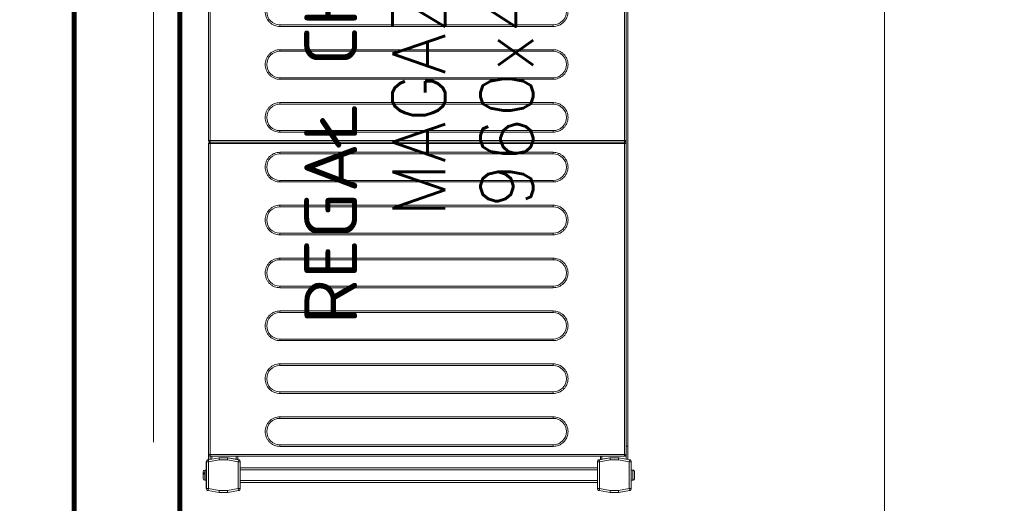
# Model space of a CAD drawing. Header units: millimetres. Extents: x -2074 to 12588, y -3630 to 101167.
# Tile 30 of 256: x 2197 to 2290, y -1493 to -1447. Entities that reach past the tile are written whole.
import ezdxf

# ---------------------------------------------------------------- set-up
doc = ezdxf.new("R2010")
doc.units = ezdxf.units.MM
doc.linetypes.add('ACAD_ISO10W100', pattern=[18, 12, -3, 0, -3])
for name, color, linetype, lineweight in [('SelinAr_BUD_osie', 8, 'ACAD_ISO10W100', 18), ('SelinAr_BUD_ściany', 7, 'Continuous', 25), ('SelinAr_WYP_komory', 8, 'Continuous', 18)]:
    doc.layers.add(name, color=color, linetype=linetype, lineweight=lineweight)
doc.styles.add('Arch-Dim', font='romans.shx', dxfattribs={"width": 0.75})
doc.styles.add('RomanS', font='romans.shx')
doc.dimstyles.new('Standard 50', dxfattribs={"dimscale": 20, "dimtxt": 0.18, "dimasz": 0.18, "dimexe": 0.18, "dimexo": 0.0625, "dimgap": 0.09, "dimtad": 1, "dimdec": 1, "dimzin": 0, "dimdsep": 46, "dimtxsty": 'Arch-Dim', "dimcen": 0.09, "dimclrd": 2, "dimclre": 2, "dimclrt": 1, "dimadec": 0, "dimazin": 0, "dimtfac": 1, "dimtdec": 1, "dimtofl": 0, "dimtmove": 0, "dimatfit": 3, "dimfxl": 0, "dimtolj": 1, "dimtzin": 0, "dimarcsym": 0})

# ---------------------------------------------------------------- blocks, each defined once
blk = doc.blocks.new('*D429')
at = {"color": 2, "lineweight": -2}
for p, q in [((41.25, 260), (80.249, 260)), ((76.649, 256.4), (76.649, 3.6)), ((41.25, 0), (80.249, 0))]:
    blk.add_line(p, q, dxfattribs=at)
at = {"color": 2}
for points in [[(76.049, 256.4), (77.249, 256.4), (76.649, 260)], [(76.049, 3.6), (77.249, 3.6), (76.649, 0)]]:
    blk.add_solid(points, dxfattribs=at)
at = {"layer": 'Defpoints', "color": 0}
for p in [(40, 260), (40, 0), (76.649, 0)]:
    blk.add_point(p, dxfattribs=at)
at = {"color": 1, "insert": (73.049, 130), "char_height": 3.6, "attachment_point": 5, "rotation": 90, "style": 'Arch-Dim'}
blk.add_mtext('\\A1;260.0', dxfattribs=at)
blk = doc.blocks.new('*U388')
at = {"ltscale": 4}
blk.add_line((0, 50), (0, -1730), dxfattribs=at)
blk = doc.blocks.new('*U450')
at = {"lineweight": 15}
for p, q in [((1.726, 0), (1.819, 0)), ((0.182, -0.465), (0, -1.5)), ((0.182, -0.474), (0, -1.509)), ((0.379, -0.509), (0.2, -1.526)), ((2.904, -0.3), (0.379, -0.3)), ((0.379, -0.309), (0.379, -0.509)), ((2.904, -0.309), (0.379, -0.309)), ((2.904, -0.509), (0.379, -0.509)), ((1.167, -0.15), (1.167, -0.3)), ((2.117, -0.15), (1.167, -0.15)), ((1.876, -0.12), (1.765, -0.12)), ((2.117, -0.3), (2.117, -0.15)), ((2.904, -0.509), (2.904, -0.309)), ((3.083, -1.526), (2.904, -0.509)), ((3.283, -1.5), (3.101, -0.465)), ((3.283, -1.509), (3.101, -0.474)), ((3.433, -0.675), (3.138, -0.675)), ((3.433, -0.825), (3.164, -0.825)), ((3.433, -0.665), (3.433, -39.865)), ((3.583, -0.665), (3.433, -0.665)), ((3.583, -0.559), (3.583, -0.515)), ((32.983, -0.515), (3.583, -0.515)), ((3.583, -0.665), (3.583, -0.559)), ((3.583, -0.665), (3.583, -39.865)), ((32.983, -0.665), (3.583, -0.665)), ((32.983, -0.515), (32.983, -0.559)), ((32.983, -0.559), (32.983, -0.665)), ((32.983, -39.865), (32.983, -0.665)), ((33.133, -0.665), (32.983, -0.665)), ((33.133, -39.865), (33.133, -0.665)), ((33.283, -0.665), (33.133, -0.665)), ((33.283, -0.559), (33.283, -0.515)), ((62.683, -0.515), (33.283, -0.515)), ((33.283, -0.665), (33.283, -0.559)), ((33.283, -0.665), (33.283, -39.865)), ((62.683, -0.665), (33.283, -0.665)), ((0, -1.5), (0, -2.3)), ((0, -1.509), (0, -2.291)), ((0.2, -1.526), (0.2, -2.291)), ((3.083, -2.291), (3.083, -1.526)), ((3.283, -1.509), (3.283, -1.5)), ((3.283, -2.291), (3.283, -1.509)), ((0, -2.291), (0.2, -2.291)), ((0, -2.3), (0, -2.302)), ((0.003, -2.326), (0.182, -3.343)), ((0.2, -2.291), (0.379, -3.309)), ((2.904, -3.309), (3.083, -2.291)), ((3.083, -2.291), (3.283, -2.291)), ((3.101, -3.343), (3.28, -2.326)), ((3.283, -2.375), (3.151, -3.125)), ((3.283, -2.3), (3.283, -2.291)), ((3.283, -2.3), (3.283, -2.375)), ((3.283, -2.301), (3.283, -2.3)), ((0.379, -3.309), (2.904, -3.309)), ((0.379, -3.309), (0.379, -3.509)), ((0.379, -3.509), (2.904, -3.509)), ((0.942, -3.509), (0.942, -37.3)), ((1.142, -3.509), (1.142, -37.3)), ((2.142, -3.509), (2.142, -37.3)), ((2.342, -3.509), (2.342, -37.3)), ((2.904, -3.509), (2.904, -3.309)), ((3.433, -3.275), (3.125, -3.275)), ((3.433, -3.125), (3.151, -3.125)), ((0.182, -37.465), (0, -38.5)), ((0, -38.5), (0.182, -37.465)), ((0.379, -37.5), (0.2, -38.517)), ((0.379, -37.3), (0.379, -37.5)), ((2.904, -37.3), (0.379, -37.3)), ((2.904, -37.5), (0.379, -37.5)), ((2.904, -37.5), (2.904, -37.3)), ((3.083, -38.517), (2.904, -37.5)), ((3.283, -38.5), (3.101, -37.465)), ((3.433, -37.575), (3.125, -37.575)), ((3.151, -37.725), (3.283, -38.475)), ((3.433, -37.725), (3.151, -37.725)), ((0, -38.5), (0, -39.283)), ((0, -39.3), (0, -38.5)), ((0.2, -38.517), (0.2, -39.283)), ((3.083, -39.283), (3.083, -38.517)), ((3.283, -38.475), (3.283, -38.5)), ((3.283, -39.283), (3.283, -38.5)), ((0, -39.283), (0.2, -39.283)), ((0.182, -40.335), (0, -39.3)), ((0.003, -39.317), (0.182, -40.335)), ((0.2, -39.283), (0.379, -40.3)), ((2.904, -40.3), (3.083, -39.283)), ((3.083, -39.283), (3.283, -39.283)), ((3.101, -40.335), (3.28, -39.317)), ((4.383, -40.025), (3.155, -40.025)), ((3.283, -39.3), (3.28, -39.317)), ((3.283, -39.283), (3.283, -39.3)), ((3.433, -39.865), (3.583, -39.865)), ((3.583, -39.865), (32.983, -39.865)), ((3.583, -39.865), (3.583, -40.012)), ((3.583, -40.012), (3.583, -40.015)), ((3.583, -40.015), (32.983, -40.015)), ((4.383, -40.015), (4.383, -40.025)), ((91.583, -40.025), (4.383, -40.025)), ((4.383, -40.025), (4.383, -40.175)), ((32.983, -39.865), (33.133, -39.865)), ((32.983, -40.012), (32.983, -39.865)), ((32.983, -40.015), (32.983, -40.012)), ((33.133, -39.865), (33.283, -39.865)), ((33.283, -39.865), (62.683, -39.865)), ((33.283, -39.865), (33.283, -40.012)), ((33.283, -40.012), (33.283, -40.015)), ((33.283, -40.015), (62.683, -40.015)), ((0.379, -40.3), (0.379, -40.5)), ((0.379, -40.3), (2.904, -40.3)), ((0.379, -40.5), (2.904, -40.5)), ((1.167, -40.5), (1.167, -40.65)), ((1.167, -40.65), (2.117, -40.65)), ((1.17, -40.68), (1.173, -40.68)), ((2.11, -40.68), (2.114, -40.68)), ((2.117, -40.65), (2.117, -40.5)), ((2.904, -40.5), (2.904, -40.3)), ((4.383, -40.175), (3.129, -40.175)), ((91.583, -40.175), (4.383, -40.175))]:
    blk.add_line(p, q, dxfattribs=at)
blk.add_line((0.379, -0.509), (30.666, -0.509))
at = {"color": 253, "lineweight": 15}
for p, q in [((4.363, -33.115), (4.363, -7.265)), ((4.363, -7.265), (4.513, -7.265)), ((4.513, -33.115), (4.513, -7.265)), ((7.013, -7.265), (7.013, -33.115)), ((7.163, -7.265), (7.013, -7.265)), ((7.163, -7.265), (7.163, -33.115)), ((9.363, -33.115), (9.363, -7.265)), ((9.363, -7.265), (9.513, -7.265)), ((9.513, -33.115), (9.513, -7.265)), ((12.013, -7.265), (12.013, -33.115)), ((12.163, -7.265), (12.013, -7.265)), ((12.163, -7.265), (12.163, -33.115)), ((14.363, -33.115), (14.363, -7.265)), ((14.363, -7.265), (14.513, -7.265)), ((14.513, -33.115), (14.513, -7.265)), ((17.013, -7.265), (17.013, -33.115)), ((17.163, -7.265), (17.013, -7.265)), ((17.163, -7.265), (17.163, -33.115)), ((19.363, -33.115), (19.363, -7.265)), ((19.363, -7.265), (19.513, -7.265)), ((19.513, -33.115), (19.513, -7.265)), ((22.013, -7.265), (22.013, -33.115)), ((22.163, -7.265), (22.013, -7.265)), ((22.163, -7.265), (22.163, -33.115)), ((24.363, -33.115), (24.363, -7.265)), ((24.363, -7.265), (24.513, -7.265)), ((24.513, -33.115), (24.513, -7.265)), ((27.013, -7.265), (27.013, -33.115)), ((27.163, -7.265), (27.013, -7.265)), ((27.163, -7.265), (27.163, -33.115)), ((29.363, -33.115), (29.363, -7.265)), ((29.363, -7.265), (29.513, -7.265)), ((29.513, -33.115), (29.513, -7.265)), ((32.013, -7.265), (32.013, -33.115)), ((32.163, -7.265), (32.013, -7.265)), ((32.163, -7.265), (32.163, -33.115)), ((34.063, -33.115), (34.063, -7.265)), ((34.063, -7.265), (34.213, -7.265)), ((34.213, -33.115), (34.213, -7.265)), ((36.713, -7.265), (36.713, -33.115)), ((36.863, -7.265), (36.713, -7.265)), ((36.863, -7.265), (36.863, -33.115)), ((39.063, -33.115), (39.063, -7.265)), ((39.063, -7.265), (39.213, -7.265)), ((39.213, -33.115), (39.213, -7.265)), ((41.713, -7.265), (41.713, -33.115)), ((41.863, -7.265), (41.713, -7.265)), ((41.863, -7.265), (41.863, -33.115)), ((44.063, -33.115), (44.063, -7.265)), ((44.063, -7.265), (44.213, -7.265)), ((44.213, -33.115), (44.213, -7.265)), ((4.513, -33.115), (4.363, -33.115)), ((7.163, -33.115), (7.013, -33.115)), ((9.513, -33.115), (9.363, -33.115)), ((12.163, -33.115), (12.013, -33.115)), ((14.513, -33.115), (14.363, -33.115)), ((17.163, -33.115), (17.013, -33.115)), ((19.513, -33.115), (19.363, -33.115)), ((22.163, -33.115), (22.013, -33.115)), ((24.513, -33.115), (24.363, -33.115)), ((27.163, -33.115), (27.013, -33.115)), ((29.513, -33.115), (29.363, -33.115)), ((32.163, -33.115), (32.013, -33.115)), ((34.213, -33.115), (34.063, -33.115)), ((36.863, -33.115), (36.713, -33.115)), ((39.213, -33.115), (39.063, -33.115)), ((41.863, -33.115), (41.713, -33.115)), ((44.213, -33.115), (44.063, -33.115))]:
    blk.add_line(p, q, dxfattribs=at)
at = {"lineweight": 15, "flags": 128}
for points in [[(0.379, -0.509), (0.341, -0.502), (0.304, -0.495), (0.27, -0.489), (0.24, -0.484), (0.216, -0.48), (0.197, -0.477), (0.186, -0.475), (0.182, -0.474)], [(3.101, -0.474), (3.097, -0.475), (3.086, -0.477), (3.068, -0.48), (3.043, -0.484), (3.013, -0.489), (2.979, -0.495), (2.942, -0.502), (2.904, -0.509)], [(0, -1.509), (0.003, -1.509), (0.012, -1.51), (0.027, -1.511), (0.047, -1.513), (0.071, -1.515), (0.1, -1.517), (0.132, -1.52), (0.165, -1.523), (0.2, -1.526)], [(3.083, -1.526), (3.122, -1.523), (3.16, -1.52), (3.194, -1.517), (3.225, -1.514), (3.249, -1.512), (3.268, -1.51), (3.279, -1.509), (3.283, -1.509)], [(0.2, -2.291), (0.162, -2.298), (0.125, -2.305), (0.091, -2.311), (0.061, -2.316), (0.036, -2.32), (0.018, -2.323), (0.007, -2.325), (0.003, -2.326)], [(3.28, -2.326), (3.276, -2.325), (3.265, -2.323), (3.247, -2.32), (3.222, -2.316), (3.193, -2.311), (3.159, -2.305), (3.122, -2.298), (3.083, -2.291)], [(0.182, -3.343), (0.186, -3.343), (0.197, -3.341), (0.216, -3.338), (0.24, -3.333), (0.27, -3.328), (0.304, -3.322), (0.341, -3.316), (0.379, -3.309)], [(2.904, -3.309), (2.942, -3.316), (2.979, -3.322), (3.013, -3.328), (3.043, -3.333), (3.068, -3.338), (3.086, -3.341), (3.097, -3.343), (3.101, -3.343)], [(3.151, -3.125), (3.146, -3.154), (3.141, -3.182), (3.136, -3.208), (3.132, -3.231), (3.129, -3.25), (3.127, -3.264), (3.125, -3.272), (3.125, -3.275)], [(0.379, -37.5), (0.341, -37.493), (0.304, -37.487), (0.27, -37.481), (0.24, -37.475), (0.216, -37.471), (0.197, -37.468), (0.186, -37.466), (0.182, -37.465)], [(3.101, -37.465), (3.097, -37.466), (3.086, -37.468), (3.068, -37.471), (3.043, -37.475), (3.013, -37.481), (2.979, -37.487), (2.942, -37.493), (2.904, -37.5)], [(3.125, -37.575), (3.125, -37.578), (3.127, -37.586), (3.129, -37.6), (3.132, -37.619), (3.136, -37.642), (3.141, -37.668), (3.146, -37.696), (3.151, -37.725)], [(0, -38.5), (0.004, -38.5), (0.015, -38.501), (0.034, -38.503), (0.059, -38.505), (0.089, -38.508), (0.123, -38.511), (0.161, -38.514), (0.2, -38.517)], [(3.083, -38.517), (3.118, -38.514), (3.152, -38.512), (3.183, -38.509), (3.212, -38.506), (3.236, -38.504), (3.256, -38.502), (3.271, -38.501), (3.28, -38.5), (3.283, -38.5)], [(0.2, -39.283), (0.162, -39.289), (0.125, -39.296), (0.091, -39.302), (0.061, -39.307), (0.036, -39.311), (0.018, -39.315), (0.007, -39.317), (0.003, -39.317)], [(3.28, -39.317), (3.276, -39.317), (3.265, -39.315), (3.247, -39.311), (3.222, -39.307), (3.193, -39.302), (3.159, -39.296), (3.122, -39.289), (3.083, -39.283)], [(0.182, -40.335), (0.186, -40.334), (0.197, -40.332), (0.216, -40.329), (0.24, -40.325), (0.27, -40.319), (0.304, -40.313), (0.341, -40.307), (0.379, -40.3)], [(2.904, -40.3), (2.942, -40.307), (2.979, -40.313), (3.013, -40.319), (3.043, -40.325), (3.068, -40.329), (3.086, -40.332), (3.097, -40.334), (3.101, -40.335)]]:
    blk.add_lwpolyline(points, dxfattribs=at)
at = {"lineweight": 15}
for centre, radius, start, end in [((0.379, -0.5), 0.2, 90, 170), ((0.379, -0.509), 0.2, 90, 170), ((1.317, -0.15), 0.15, 90, 180), ((1.967, -0.15), 0.15, 0, 90), ((2.904, -0.5), 0.2, 10, 90), ((2.904, -0.509), 0.2, 10, 90), ((3.583, -0.665), 0.15, 90, 180), ((32.983, -0.665), 0.15, 0, 90), ((33.283, -0.665), 0.15, 90, 180), ((0.2, -2.291), 0.2, 180, 190), ((3.083, -2.291), 0.2, 350, 0), ((0.379, -3.309), 0.2, 190, 270), ((2.904, -3.309), 0.2, 270, 350), ((0.379, -37.5), 0.2, 90, 170), ((0.379, -37.5), 0.2, 90, 170), ((2.904, -37.5), 0.2, 10, 90), ((0.2, -39.283), 0.2, 180, 190), ((3.083, -39.283), 0.2, 350, 0), ((0.379, -40.3), 0.2, 190, 270), ((0.379, -40.3), 0.2, 190, 270), ((1.317, -40.65), 0.15, 180, 191.53696), ((1.967, -40.65), 0.15, 348.46304, 0), ((2.904, -40.3), 0.2, 270, 350)]:
    blk.add_arc(centre, radius, start, end, dxfattribs=at)
at = {"color": 253, "lineweight": 15}
for centre, start, end in [((5.763, -7.265), 0, 180), ((10.763, -7.265), 0, 180), ((15.763, -7.265), 0, 180), ((20.763, -7.265), 0, 180), ((25.763, -7.265), 0, 180), ((30.763, -7.265), 0, 180), ((35.463, -7.265), 0, 180), ((40.463, -7.265), 0, 180), ((45.463, -7.265), 0, 180), ((5.763, -33.115), 180, 0), ((10.763, -33.115), 180, 0), ((15.763, -33.115), 180, 0), ((20.763, -33.115), 180, 0), ((25.763, -33.115), 180, 0), ((30.763, -33.115), 180, 0), ((35.463, -33.115), 180, 0), ((40.463, -33.115), 180, 0), ((45.463, -33.115), 180, 0)]:
    blk.add_arc(centre, 1.25, start, end, dxfattribs=at)
at = {"lineweight": 15}
for points, knots in [([(1.708, 0), (1.672, 0), (1.597, 0), (1.486, 0), (1.395, 0), (1.338, 0), (1.312, 0), (1.318, 0), (1.319, 0)], [0, 0, 0, 0, 0.188945, 0.389816, 0.590684, 0.779625, 0.968579, 1, 1, 1, 1]), ([(1.765, -0.12), (1.763, -0.104), (1.759, -0.072), (1.746, -0.033), (1.729, -0.006), (1.715, -0.002), (1.708, 0)], [0, 0, 0, 0, 0.243636, 0.487267, 0.73198, 1, 1, 1, 1]), ([(1.921, 0), (1.915, 0), (1.893, 0), (1.849, 0), (1.819, 0)], [0, 0, 0, 0, 0.31192, 1, 1, 1, 1]), ([(1.819, 0), (1.826, -0.002), (1.839, -0.005), (1.856, -0.031), (1.87, -0.07), (1.874, -0.103), (1.876, -0.12)], [0, 0, 0, 0, 0.250222, 0.500532, 0.748158, 1, 1, 1, 1]), ([(3.433, -39.863), (3.435, -39.882), (3.439, -39.92), (3.467, -39.96), (3.497, -39.985), (3.523, -40), (3.553, -40.009), (3.573, -40.011), (3.583, -40.012)], [0, 0, 0, 0, 0.238266, 0.485424, 0.612038, 0.739974, 0.869231, 1, 1, 1, 1]), ([(32.983, -40.012), (32.993, -40.011), (33.014, -40.009), (33.043, -40), (33.07, -39.985), (33.1, -39.96), (33.128, -39.92), (33.131, -39.882), (33.133, -39.863)], [0, 0, 0, 0, 0.130769, 0.260023, 0.387959, 0.514574, 0.761734, 1, 1, 1, 1]), ([(33.133, -39.863), (33.135, -39.882), (33.139, -39.92), (33.167, -39.96), (33.197, -39.985), (33.223, -40), (33.253, -40.009), (33.273, -40.011), (33.283, -40.012)], [0, 0, 0, 0, 0.238266, 0.485426, 0.612036, 0.739977, 0.869231, 1, 1, 1, 1]), ([(1.173, -40.68), (1.178, -40.696), (1.188, -40.728), (1.223, -40.767), (1.268, -40.794), (1.304, -40.798), (1.322, -40.8)], [0, 0, 0, 0, 0.243643, 0.487245, 0.731956, 1, 1, 1, 1]), ([(1.322, -40.8), (1.332, -40.8), (1.353, -40.8), (1.43, -40.8), (1.53, -40.8), (1.642, -40.8), (1.753, -40.8), (1.853, -40.8), (1.93, -40.8), (1.951, -40.8), (1.961, -40.8)], [0, 0, 0, 0, 0.121175, 0.250001, 0.378823, 0.5, 0.621177, 0.749999, 0.878825, 1, 1, 1, 1]), ([(1.961, -40.8), (1.978, -40.798), (2.013, -40.795), (2.058, -40.769), (2.094, -40.73), (2.105, -40.697), (2.11, -40.68)], [0, 0, 0, 0, 0.250219, 0.500551, 0.74815, 1, 1, 1, 1])]:
    blk.add_open_spline(points, degree=3, knots=knots, dxfattribs=at)
at = {"color": 253, "lineweight": 15}
for points, knots in [([(4.363, -7.265), (4.368, -7.18), (4.377, -7.004), (4.455, -6.743), (4.584, -6.492), (4.766, -6.268), (4.99, -6.086), (5.241, -5.956), (5.502, -5.881), (5.763, -5.857), (6.024, -5.881), (6.285, -5.956), (6.536, -6.086), (6.76, -6.268), (6.942, -6.492), (7.071, -6.743), (7.149, -7.004), (7.159, -7.18), (7.163, -7.265)], [0, 0, 0, 0, 0.058258, 0.120006, 0.18432, 0.25, 0.31568, 0.379994, 0.441742, 0.5, 0.558258, 0.620006, 0.68432, 0.75, 0.81568, 0.879994, 0.941742, 1, 1, 1, 1]), ([(9.363, -7.265), (9.368, -7.18), (9.377, -7.004), (9.455, -6.743), (9.584, -6.492), (9.766, -6.268), (9.99, -6.086), (10.241, -5.956), (10.502, -5.881), (10.763, -5.857), (11.024, -5.881), (11.285, -5.956), (11.536, -6.086), (11.76, -6.268), (11.942, -6.492), (12.071, -6.743), (12.149, -7.004), (12.159, -7.18), (12.163, -7.265)], [0, 0, 0, 0, 0.058258, 0.120006, 0.18432, 0.25, 0.31568, 0.379994, 0.441742, 0.5, 0.558258, 0.620006, 0.68432, 0.75, 0.81568, 0.879994, 0.941742, 1, 1, 1, 1]), ([(14.363, -7.265), (14.368, -7.18), (14.377, -7.004), (14.455, -6.743), (14.584, -6.492), (14.766, -6.268), (14.99, -6.086), (15.241, -5.956), (15.502, -5.881), (15.763, -5.857), (16.024, -5.881), (16.285, -5.956), (16.536, -6.086), (16.76, -6.268), (16.942, -6.492), (17.071, -6.743), (17.149, -7.004), (17.159, -7.18), (17.163, -7.265)], [0, 0, 0, 0, 0.058258, 0.120006, 0.18432, 0.25, 0.31568, 0.379994, 0.441742, 0.5, 0.558258, 0.620006, 0.68432, 0.75, 0.81568, 0.879994, 0.941742, 1, 1, 1, 1]), ([(19.363, -7.265), (19.368, -7.18), (19.377, -7.004), (19.455, -6.743), (19.584, -6.492), (19.766, -6.268), (19.99, -6.086), (20.241, -5.956), (20.502, -5.881), (20.763, -5.857), (21.024, -5.881), (21.285, -5.956), (21.536, -6.086), (21.76, -6.268), (21.942, -6.492), (22.071, -6.743), (22.149, -7.004), (22.159, -7.18), (22.163, -7.265)], [0, 0, 0, 0, 0.058258, 0.120006, 0.18432, 0.25, 0.31568, 0.379994, 0.441742, 0.5, 0.558258, 0.620006, 0.68432, 0.75, 0.81568, 0.879994, 0.941742, 1, 1, 1, 1]), ([(24.363, -7.265), (24.368, -7.18), (24.377, -7.004), (24.455, -6.743), (24.584, -6.492), (24.766, -6.268), (24.99, -6.086), (25.241, -5.956), (25.502, -5.881), (25.763, -5.857), (26.024, -5.881), (26.285, -5.956), (26.536, -6.086), (26.76, -6.268), (26.942, -6.492), (27.071, -6.743), (27.149, -7.004), (27.159, -7.18), (27.163, -7.265)], [0, 0, 0, 0, 0.058258, 0.120006, 0.18432, 0.25, 0.31568, 0.379994, 0.441742, 0.5, 0.558258, 0.620006, 0.68432, 0.75, 0.81568, 0.879994, 0.941742, 1, 1, 1, 1]), ([(29.363, -7.265), (29.368, -7.18), (29.377, -7.004), (29.455, -6.743), (29.584, -6.492), (29.766, -6.268), (29.99, -6.086), (30.241, -5.956), (30.502, -5.881), (30.763, -5.857), (31.024, -5.881), (31.285, -5.956), (31.536, -6.086), (31.76, -6.268), (31.942, -6.492), (32.071, -6.743), (32.149, -7.004), (32.159, -7.18), (32.163, -7.265)], [0, 0, 0, 0, 0.058258, 0.120006, 0.18432, 0.25, 0.31568, 0.379994, 0.441742, 0.5, 0.558258, 0.620006, 0.68432, 0.75, 0.81568, 0.879994, 0.941742, 1, 1, 1, 1]), ([(34.063, -7.265), (34.068, -7.18), (34.077, -7.004), (34.155, -6.743), (34.284, -6.492), (34.466, -6.268), (34.69, -6.086), (34.941, -5.956), (35.202, -5.881), (35.463, -5.857), (35.724, -5.881), (35.985, -5.956), (36.236, -6.086), (36.46, -6.268), (36.642, -6.492), (36.771, -6.743), (36.849, -7.004), (36.859, -7.18), (36.863, -7.265)], [0, 0, 0, 0, 0.058258, 0.120006, 0.18432, 0.25, 0.31568, 0.379994, 0.441742, 0.5, 0.558258, 0.620006, 0.68432, 0.75, 0.81568, 0.879994, 0.941742, 1, 1, 1, 1]), ([(39.063, -7.265), (39.068, -7.18), (39.077, -7.004), (39.155, -6.743), (39.284, -6.492), (39.466, -6.268), (39.69, -6.086), (39.941, -5.956), (40.202, -5.881), (40.463, -5.857), (40.724, -5.881), (40.985, -5.956), (41.236, -6.086), (41.46, -6.268), (41.642, -6.492), (41.771, -6.743), (41.849, -7.004), (41.859, -7.18), (41.863, -7.265)], [0, 0, 0, 0, 0.058258, 0.120006, 0.18432, 0.25, 0.31568, 0.379994, 0.441742, 0.5, 0.558258, 0.620005, 0.68432, 0.75, 0.81568, 0.879994, 0.941742, 1, 1, 1, 1]), ([(44.063, -7.265), (44.068, -7.18), (44.077, -7.004), (44.155, -6.743), (44.284, -6.492), (44.466, -6.268), (44.69, -6.086), (44.941, -5.956), (45.202, -5.881), (45.463, -5.857), (45.724, -5.881), (45.985, -5.956), (46.236, -6.086), (46.46, -6.268), (46.642, -6.492), (46.771, -6.743), (46.849, -7.004), (46.859, -7.18), (46.863, -7.265)], [0, 0, 0, 0, 0.058258, 0.120006, 0.18432, 0.25, 0.31568, 0.379994, 0.441742, 0.5, 0.558258, 0.620006, 0.68432, 0.75, 0.81568, 0.879994, 0.941742, 1, 1, 1, 1]), ([(7.163, -33.115), (7.159, -33.2), (7.149, -33.376), (7.071, -33.637), (6.942, -33.888), (6.76, -34.112), (6.536, -34.294), (6.285, -34.424), (6.024, -34.499), (5.763, -34.523), (5.502, -34.499), (5.241, -34.424), (4.99, -34.294), (4.766, -34.112), (4.584, -33.888), (4.455, -33.637), (4.377, -33.376), (4.368, -33.2), (4.363, -33.115)], [0, 0, 0, 0, 0.058258, 0.120006, 0.18432, 0.25, 0.31568, 0.379994, 0.441742, 0.5, 0.558258, 0.620006, 0.68432, 0.75, 0.81568, 0.879994, 0.941742, 1, 1, 1, 1]), ([(12.163, -33.115), (12.159, -33.2), (12.149, -33.376), (12.071, -33.637), (11.942, -33.888), (11.76, -34.112), (11.536, -34.294), (11.285, -34.424), (11.024, -34.499), (10.763, -34.523), (10.502, -34.499), (10.241, -34.424), (9.99, -34.294), (9.766, -34.112), (9.584, -33.888), (9.455, -33.637), (9.377, -33.376), (9.368, -33.2), (9.363, -33.115)], [0, 0, 0, 0, 0.058258, 0.120006, 0.18432, 0.25, 0.31568, 0.379994, 0.441742, 0.5, 0.558258, 0.620006, 0.68432, 0.75, 0.81568, 0.879994, 0.941742, 1, 1, 1, 1]), ([(17.163, -33.115), (17.159, -33.2), (17.149, -33.376), (17.071, -33.637), (16.942, -33.888), (16.76, -34.112), (16.536, -34.294), (16.285, -34.424), (16.024, -34.499), (15.763, -34.523), (15.502, -34.499), (15.241, -34.424), (14.99, -34.294), (14.766, -34.112), (14.584, -33.888), (14.455, -33.637), (14.377, -33.376), (14.368, -33.2), (14.363, -33.115)], [0, 0, 0, 0, 0.058258, 0.120006, 0.18432, 0.25, 0.31568, 0.379994, 0.441742, 0.5, 0.558258, 0.620006, 0.68432, 0.75, 0.81568, 0.879994, 0.941742, 1, 1, 1, 1]), ([(22.163, -33.115), (22.159, -33.2), (22.149, -33.376), (22.071, -33.637), (21.942, -33.888), (21.76, -34.112), (21.536, -34.294), (21.285, -34.424), (21.024, -34.499), (20.763, -34.523), (20.502, -34.499), (20.241, -34.424), (19.99, -34.294), (19.766, -34.112), (19.584, -33.888), (19.455, -33.637), (19.377, -33.376), (19.368, -33.2), (19.363, -33.115)], [0, 0, 0, 0, 0.058258, 0.120006, 0.18432, 0.25, 0.31568, 0.379994, 0.441742, 0.5, 0.558258, 0.620006, 0.684321, 0.75, 0.81568, 0.879994, 0.941742, 1, 1, 1, 1]), ([(27.163, -33.115), (27.159, -33.2), (27.149, -33.376), (27.071, -33.637), (26.942, -33.888), (26.76, -34.112), (26.536, -34.294), (26.285, -34.424), (26.024, -34.499), (25.763, -34.523), (25.502, -34.499), (25.241, -34.424), (24.99, -34.294), (24.766, -34.112), (24.584, -33.888), (24.455, -33.637), (24.377, -33.376), (24.368, -33.2), (24.363, -33.115)], [0, 0, 0, 0, 0.058258, 0.1200056, 0.1843204, 0.2500002, 0.3156797, 0.3799945, 0.4417421, 0.4999999, 0.558258, 0.6200056, 0.6843204, 0.7499999, 0.8156797, 0.8799945, 0.941742, 1, 1, 1, 1]), ([(32.163, -33.115), (32.159, -33.2), (32.149, -33.376), (32.071, -33.637), (31.942, -33.888), (31.76, -34.112), (31.536, -34.294), (31.285, -34.424), (31.024, -34.499), (30.763, -34.523), (30.502, -34.499), (30.241, -34.424), (29.99, -34.294), (29.766, -34.112), (29.584, -33.888), (29.455, -33.637), (29.377, -33.376), (29.368, -33.2), (29.363, -33.115)], [0, 0, 0, 0, 0.058258, 0.1200056, 0.1843204, 0.2499999, 0.3156794, 0.3799942, 0.4417421, 0.4999999, 0.5582581, 0.6200057, 0.6843205, 0.7499999, 0.8156797, 0.8799945, 0.941742, 1, 1, 1, 1]), ([(36.863, -33.115), (36.859, -33.2), (36.849, -33.376), (36.771, -33.637), (36.642, -33.888), (36.46, -34.112), (36.236, -34.294), (35.985, -34.424), (35.724, -34.499), (35.463, -34.523), (35.202, -34.499), (34.941, -34.424), (34.69, -34.294), (34.466, -34.112), (34.284, -33.888), (34.155, -33.637), (34.077, -33.376), (34.068, -33.2), (34.063, -33.115)], [0, 0, 0, 0, 0.058258, 0.120006, 0.18432, 0.25, 0.31568, 0.379994, 0.441742, 0.5, 0.558258, 0.620006, 0.68432, 0.75, 0.81568, 0.879994, 0.941742, 1, 1, 1, 1]), ([(41.863, -33.115), (41.859, -33.2), (41.849, -33.376), (41.771, -33.637), (41.642, -33.888), (41.46, -34.112), (41.236, -34.294), (40.985, -34.424), (40.724, -34.499), (40.463, -34.523), (40.202, -34.499), (39.941, -34.424), (39.69, -34.294), (39.466, -34.112), (39.284, -33.888), (39.155, -33.637), (39.077, -33.376), (39.068, -33.2), (39.063, -33.115)], [0, 0, 0, 0, 0.058258, 0.120005, 0.18432, 0.25, 0.315679, 0.379995, 0.441742, 0.5, 0.558258, 0.620006, 0.68432, 0.75, 0.81568, 0.879994, 0.941742, 1, 1, 1, 1]), ([(46.863, -33.115), (46.859, -33.2), (46.849, -33.376), (46.771, -33.637), (46.642, -33.888), (46.46, -34.112), (46.236, -34.294), (45.985, -34.424), (45.724, -34.499), (45.463, -34.523), (45.202, -34.499), (44.941, -34.424), (44.69, -34.294), (44.466, -34.112), (44.284, -33.888), (44.155, -33.637), (44.077, -33.376), (44.068, -33.2), (44.063, -33.115)], [0, 0, 0, 0, 0.058258, 0.120006, 0.18432, 0.25, 0.31568, 0.379994, 0.441742, 0.5, 0.558258, 0.620006, 0.68432, 0.75, 0.81568, 0.879994, 0.941742, 1, 1, 1, 1])]:
    blk.add_open_spline(points, degree=3, knots=knots, dxfattribs=at)
at = {"insert": (48, -20.4), "char_height": 5, "width": 96, "attachment_point": 5, "style": 'RomanS'}
blk.add_mtext('REGAŁ CHŁODNICZY MAGAZYNOWY\\P960x408mm', dxfattribs=at)
blk = doc.blocks.new('*U428')
at = {"const_width": 0.5}
blk.add_lwpolyline([(125, 250), (125, 260), (180, 260), (180, 0), (0, 0), (0, 260), (55, 260), (55, 250), (10, 250), (10, 10), (170, 10), (170, 250)], close=True, dxfattribs=at)
dim = blk.add_linear_dim(base=(76.649, 0), p1=(40, 260), p2=(40, 0), angle=90, dimstyle='Standard 50', override={"dimfxl": 50, "dimfxlon": 1})
dim.commit()
dim.dimension.update_dxf_attribs({"geometry": '*D429', "text_midpoint": (73.049, 130)})
blk = doc.blocks.new('ewerwerwerwe')
at = {"layer": 'SelinAr_BUD_ściany'}
blk.add_lwpolyline([(2103.157, 1344.741), (2103.157, 1357.241), (2192.157, 1357.241), (2192.157, 1447.241), (2112.157, 1447.241), (2112.157, 1457.241), (2192.157, 1457.241), (2192.157, 1617.241), (2202.157, 1617.241), (2202.157, 1357.241), (2557.157, 1357.241), (2557.157, 1565.241), (2567.157, 1565.241)], dxfattribs=at)
at = {"layer": 'SelinAr_BUD_osie'}
blk.add_blockref('*U388', (2209.657, 2159.741), dxfattribs=at)
at = {"layer": 'SelinAr_WYP_komory'}
blk.add_blockref('*U428', (2202.157, 1357.241), dxfattribs=at)
at = {"layer": 'SelinAr_WYP_komory', "linetype": 'Continuous', "lineweight": 25, "rotation": 90}
blk.add_blockref('*U450', (2214.362, 1508.068), dxfattribs=at)

msp = doc.modelspace()

# ---------------------------------------------------------------- block references
msp.add_blockref('ewerwerwerwe', (0, -3000))

doc.saveas('drawing.dxf')
